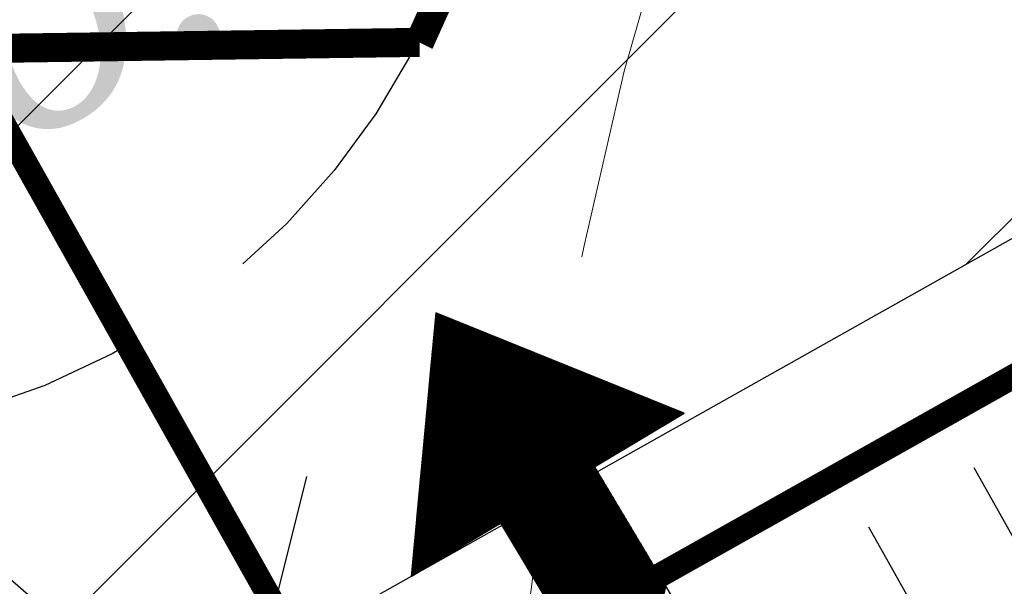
# Model space of a CAD drawing. Header units: metres. Extents: x 2193651 to 2201499, y 493187 to 494493.
# Tile 69 of 76: x 2200181.47 to 2200189.6, y 493776.32 to 493781. Entities that reach past the tile are written whole.
import ezdxf

# ---------------------------------------------------------------- set-up
doc = ezdxf.new("R2010")
doc.units = ezdxf.units.M
doc.set_wipeout_variables(frame=1)
for name, pattern in [('CENTER', [50.8, 31.75, -6.35, 6.35, -6.35]), ('CONTI', [0]), ('H', [0.375, 0.25, -0.125]), ('HIDDEN', [0.375, 0.25, -0.125])]:
    doc.linetypes.add(name, pattern=pattern)
for name, color, linetype in [('12492', 7, 'Continuous'), ('_ПОДСНОС', 7, 'Continuous'), ('contur_line_building', 7, 'Continuous'), ('z_text_relief_point', 7, 'Continuous')]:
    doc.layers.add(name, color=color, linetype=linetype)
doc.layers.add('_крестик', color=10, linetype='Continuous', lineweight=35)
doc.layers.add('АВТОТРАНСПОРТ', color=160, linetype='Continuous', lineweight=40)
doc.styles.add('Bm-431', font='timesi.ttf')
doc.styles.add('D-131', font='ariali.ttf')

# ---------------------------------------------------------------- blocks, each defined once
blk = doc.blocks.new('ыероекыокеыокеыоы')
at = {"lineweight": 20}
h = blk.add_hatch(dxfattribs=at)
h.set_pattern_fill('ANSI31', color=2)
h.paths.add_polyline_path([(2197667.1949, 493875.6), (2197625.2193, 493852.0065), (2197638.3538, 493828.6386), (2197680.3294, 493852.2321)])
at = {"layer": '_ПОДСНОС', "color": 7, "lineweight": 30, "elevation": 341.64, "flags": 128}
blk.add_lwpolyline([(2197667.1949, 493875.6), (2197625.2193, 493852.0065), (2197638.3538, 493828.6386), (2197680.3294, 493852.2321), (2197667.1949, 493875.6)], close=True, dxfattribs=at)
blk = doc.blocks.new('шнгщощ')
at = {"color": 34, "linetype": 'HIDDEN', "lineweight": 60, "ltscale": 5, "const_width": 0.2019, "elevation": 341.64}
blk.add_lwpolyline([(2194943.7006, 493863.7234), (2194899.9815, 493839.15), (2194914.096, 493814.0386), (2194957.8151, 493838.612)], close=True, dxfattribs=at)
at = {"color": 34, "linetype": 'Continuous', "lineweight": 25, "flags": 128}
for points in [[(2194942.5897, 493826.6128), (2194941.3647, 493828.7921)], [(2194941.718, 493826.1228), (2194940.493, 493828.3021)]]:
    blk.add_lwpolyline(points, dxfattribs=at)
blk = doc.blocks.new('фкцупфукпфукпфукфуп')
at = {"layer": '_крестик', "color": 7, "linetype": 'Continuous', "lineweight": 25, "ltscale": 0.4}
for p, q in [((16823.4839, 10797.6975), (16821.7744, 10795.0619)), ((16823.947, 10795.5249), (16821.3113, 10797.2345))]:
    blk.add_line(p, q, dxfattribs=at)
blk = doc.blocks.new('ыекокеыоыкеоекыоыке')
at = {"color": 7, "linetype": 'H', "lineweight": 0, "ltscale": 10}
blk.add_circle((2196461.7666, 493503.8817), 30, dxfattribs=at)
blk = doc.blocks.new('екокеыоекыокнывлвнел')
at = {"color": 7, "linetype": 'H', "ltscale": 10}
blk.add_circle((2196776.7045, 493863.9603), 30, dxfattribs=at)
blk.add_arc((2196776.7178, 493863.9762), 6, 119.8046, 119.23164, dxfattribs=at)
at = {"layer": 'АВТОТРАНСПОРТ', "color": 7, "lineweight": 0, "const_width": 0.24}
blk.add_lwpolyline([(2196780.2736, 493864.3014), (2196776.1419, 493857.9868)], dxfattribs=at)
blk.add_lwpolyline([(2196771.4562, 493861.0526, 0.247622), (2196776.1419, 493857.9868, -1.658237)], format="xyb", dxfattribs=at)
blk = doc.blocks.new('*X129')
at = {"color": 0}
for p, q in [((229.000134, 487.518373), (233.088036, 491.606275)), ((229.010194, 487.510756), (233.154172, 491.654733)), ((229.020255, 487.503139), (233.220307, 491.703191)), ((229.030315, 487.495522), (233.286443, 491.751649)), ((229.040376, 487.487904), (233.309748, 491.757276)), ((229.050436, 487.480287), (233.309748, 491.739599)), ((229.060497, 487.47267), (233.309748, 491.721921)), ((229.070558, 487.465053), (233.309748, 491.704243)), ((229.080618, 487.457436), (233.309748, 491.686566)), ((229.090679, 487.449819), (233.309748, 491.668888)), ((229.100739, 487.442202), (233.309748, 491.65121)), ((229.1108, 487.434585), (233.309748, 491.633533)), ((229.12086, 487.426967), (233.309748, 491.615855)), ((229.130921, 487.41935), (233.309748, 491.598177)), ((229.140981, 487.411733), (233.309748, 491.5805)), ((228.949831, 487.556459), (232.757358, 491.363986)), ((228.959892, 487.548841), (232.823494, 491.412444)), ((228.969952, 487.541224), (232.889629, 491.460902)), ((228.980013, 487.533607), (232.955765, 491.509359)), ((228.990073, 487.52599), (233.0219, 491.557817)), ((229.151042, 487.404116), (233.309748, 491.562822)), ((229.161102, 487.396499), (233.309748, 491.545144)), ((229.171163, 487.388882), (233.309748, 491.527467)), ((229.181223, 487.381265), (233.309748, 491.509789)), ((229.191284, 487.373647), (233.309748, 491.492111)), ((229.201345, 487.36603), (233.309748, 491.474434)), ((229.211405, 487.358413), (233.309748, 491.456756)), ((229.221466, 487.350796), (233.309748, 491.439078)), ((229.231526, 487.343179), (233.309748, 491.421401)), ((229.241587, 487.335562), (233.309748, 491.403723)), ((229.251647, 487.327945), (233.309748, 491.386045)), ((229.261708, 487.320328), (233.309748, 491.368368)), ((229.271768, 487.31271), (233.309748, 491.35069)), ((228.899528, 487.594544), (232.426681, 491.121697)), ((228.909589, 487.586927), (232.492816, 491.170154)), ((228.919649, 487.57931), (232.558952, 491.218612)), ((228.92971, 487.571693), (232.625087, 491.26707)), ((228.93977, 487.564076), (232.691223, 491.315528)), ((229.281829, 487.305093), (233.309748, 491.333012)), ((229.291889, 487.297476), (233.309748, 491.315335)), ((229.30195, 487.289859), (233.309748, 491.297657)), ((229.312011, 487.282242), (233.309748, 491.279979)), ((229.322071, 487.274625), (233.309748, 491.262302)), ((229.332132, 487.267008), (233.309748, 491.244624)), ((229.342192, 487.259391), (233.309748, 491.226946)), ((229.352253, 487.251773), (233.309748, 491.209269)), ((229.362313, 487.244156), (233.309748, 491.191591)), ((229.372374, 487.236539), (233.309748, 491.173913)), ((229.382434, 487.228922), (233.309748, 491.156236)), ((229.392495, 487.221305), (233.309748, 491.138558)), ((229.402555, 487.213688), (233.309748, 491.12088)), ((228.859286, 487.625013), (232.162138, 490.927865)), ((228.869347, 487.617396), (232.228274, 490.976323)), ((228.879407, 487.609778), (232.29441, 491.024781)), ((228.889468, 487.602161), (232.360545, 491.073239)), ((229.412616, 487.206071), (233.309748, 491.103203)), ((229.422676, 487.198454), (233.309748, 491.085525)), ((229.432737, 487.190836), (233.309748, 491.067847)), ((229.442798, 487.183219), (233.309748, 491.050169)), ((229.452858, 487.175602), (233.309748, 491.032492)), ((229.462919, 487.167985), (233.309748, 491.014814)), ((229.472979, 487.160368), (233.309748, 490.997136)), ((229.48304, 487.152751), (233.309748, 490.979459)), ((229.4931, 487.145134), (233.309748, 490.961781)), ((229.503161, 487.137517), (233.309748, 490.944103)), ((229.513221, 487.129899), (233.309748, 490.926426)), ((229.523282, 487.122282), (233.309748, 490.908748)), ((229.533342, 487.114665), (233.309748, 490.89107)), ((228.808983, 487.663098), (231.831461, 490.685576)), ((228.819044, 487.655481), (231.897596, 490.734034)), ((228.829105, 487.647864), (231.963732, 490.782491)), ((228.839165, 487.640247), (232.029867, 490.830949)), ((228.849226, 487.63263), (232.096003, 490.879407)), ((229.543403, 487.107048), (233.309748, 490.873393)), ((229.553464, 487.099431), (233.309748, 490.855715)), ((229.563524, 487.091814), (233.309748, 490.838037)), ((229.573585, 487.084197), (233.309748, 490.82036)), ((229.583645, 487.07658), (233.309748, 490.802682)), ((229.593706, 487.068962), (233.309748, 490.785004)), ((229.603766, 487.061345), (233.309748, 490.767327)), ((229.613827, 487.053728), (233.309748, 490.749649)), ((229.623887, 487.046111), (233.309748, 490.731971)), ((229.633948, 487.038494), (233.309748, 490.714294)), ((229.644008, 487.030877), (233.309748, 490.696616)), ((229.654069, 487.02326), (233.309748, 490.678938)), ((229.664129, 487.015643), (233.309748, 490.661261)), ((228.758681, 487.701184), (231.500783, 490.443286)), ((228.768741, 487.693567), (231.566919, 490.491744)), ((228.778802, 487.68595), (231.633054, 490.540202)), ((228.788862, 487.678333), (231.69919, 490.58866)), ((228.798923, 487.670715), (231.765325, 490.637118)), ((229.67419, 487.008025), (233.309748, 490.643583)), ((229.684251, 487.000408), (233.309748, 490.625905)), ((229.694311, 486.992791), (233.309748, 490.608228)), ((229.704372, 486.985174), (233.309748, 490.59055)), ((229.714432, 486.977557), (233.309748, 490.572872)), ((229.724493, 486.96994), (233.309748, 490.555195)), ((229.734553, 486.962323), (233.309748, 490.537517)), ((229.744614, 486.954705), (233.309748, 490.519839)), ((229.754674, 486.947088), (233.309748, 490.502162)), ((229.764735, 486.939471), (233.309748, 490.484484)), ((229.774795, 486.931854), (233.309748, 490.466806)), ((229.784856, 486.924237), (233.309748, 490.449129)), ((229.794917, 486.91662), (233.309748, 490.431451)), ((228.708378, 487.73927), (231.170105, 490.200997)), ((228.718439, 487.731652), (231.236241, 490.249455)), ((228.728499, 487.724035), (231.302377, 490.297913)), ((228.73856, 487.716418), (231.368512, 490.346371)), ((228.74862, 487.708801), (231.434648, 490.394829)), ((229.804977, 486.909003), (233.309748, 490.413773)), ((229.815038, 486.901386), (233.309748, 490.396096)), ((229.825098, 486.893768), (233.309748, 490.378418)), ((229.835159, 486.886151), (233.309748, 490.36074)), ((229.845219, 486.878534), (233.309748, 490.343063)), ((229.85528, 486.870917), (233.309748, 490.325385)), ((229.86534, 486.8633), (233.309748, 490.307707)), ((229.875401, 486.855683), (233.309748, 490.29003)), ((229.885461, 486.848066), (233.309748, 490.272352)), ((229.895522, 486.840449), (233.309748, 490.254674)), ((229.905582, 486.832831), (233.309748, 490.236997)), ((229.915643, 486.825214), (233.309748, 490.219319)), ((229.925704, 486.817597), (233.309748, 490.201641)), ((229.935764, 486.80998), (233.309748, 490.183964)), ((228.658075, 487.777355), (230.839428, 489.958708)), ((228.668136, 487.769738), (230.905563, 490.007166)), ((228.678196, 487.762121), (230.971699, 490.055623)), ((228.688257, 487.754504), (231.037834, 490.104081)), ((228.698317, 487.746887), (231.10397, 490.152539)), ((229.945825, 486.802363), (233.309748, 490.166286)), ((229.955885, 486.794746), (233.309748, 490.148608)), ((229.965946, 486.787129), (233.309748, 490.130931)), ((229.976006, 486.779512), (233.309748, 490.113253)), ((229.986067, 486.771894), (233.309748, 490.095575)), ((229.996127, 486.764277), (233.309748, 490.077898)), ((230.006188, 486.75666), (233.309748, 490.06022)), ((230.016248, 486.749043), (233.309748, 490.042542)), ((230.026309, 486.741426), (233.309748, 490.024865)), ((230.03637, 486.733809), (233.309748, 490.007187)), ((230.04643, 486.726192), (233.309748, 489.989509)), ((230.056491, 486.718575), (233.309748, 489.971832)), ((230.066551, 486.710957), (233.309748, 489.954154)), ((228.617833, 487.807824), (230.574886, 489.764876)), ((228.627894, 487.800207), (230.641021, 489.813334)), ((228.637954, 487.79259), (230.707157, 489.861792)), ((228.648015, 487.784972), (230.773292, 489.91025)), ((230.076612, 486.70334), (233.309748, 489.936476)), ((230.086672, 486.695723), (233.309748, 489.918799)), ((230.096733, 486.688106), (233.309748, 489.901121)), ((230.106793, 486.680489), (233.309748, 489.883443)), ((230.116854, 486.672872), (233.309748, 489.865766)), ((230.126914, 486.665255), (233.309748, 489.848088)), ((230.136975, 486.657638), (233.309748, 489.83041)), ((230.147036, 486.65002), (233.309748, 489.812733)), ((230.157096, 486.642403), (233.309748, 489.795055)), ((230.167157, 486.634786), (233.309748, 489.777377)), ((230.177217, 486.627169), (233.309748, 489.7597)), ((230.187278, 486.619552), (233.309748, 489.742022)), ((230.197338, 486.611935), (233.309748, 489.724344)), ((228.56753, 487.845909), (230.244208, 489.522587)), ((228.577591, 487.838292), (230.310344, 489.571045)), ((228.587651, 487.830675), (230.376479, 489.619503)), ((228.597712, 487.823058), (230.442615, 489.667961)), ((228.607773, 487.815441), (230.50875, 489.716418)), ((230.207399, 486.604318), (233.309748, 489.706667)), ((230.217459, 486.5967), (233.309748, 489.688989)), ((230.22752, 486.589083), (233.309748, 489.671311)), ((230.23758, 486.581466), (233.309748, 489.653634)), ((230.247641, 486.573849), (233.309748, 489.635956)), ((230.257701, 486.566232), (233.309748, 489.618278)), ((230.267762, 486.558615), (233.309748, 489.600601)), ((230.277823, 486.550998), (233.309748, 489.582923)), ((230.287883, 486.543381), (233.309748, 489.565245)), ((230.297944, 486.535763), (233.309748, 489.547568)), ((230.308004, 486.528146), (233.309748, 489.52989)), ((230.318065, 486.520529), (233.309748, 489.512212)), ((230.328125, 486.512912), (233.309748, 489.494535)), ((228.517228, 487.883995), (229.91353, 489.280298)), ((228.527288, 487.876378), (229.979666, 489.328756)), ((228.537349, 487.868761), (230.045801, 489.377213)), ((228.547409, 487.861144), (230.111937, 489.425671)), ((228.55747, 487.853527), (230.178072, 489.474129)), ((230.338186, 486.505295), (233.309748, 489.476857)), ((230.348246, 486.497678), (233.309748, 489.459179)), ((230.358307, 486.490061), (233.309748, 489.441502)), ((230.368367, 486.482444), (233.309748, 489.423824)), ((230.378428, 486.474826), (233.309748, 489.406146)), ((230.388489, 486.467209), (233.309748, 489.388469)), ((230.398549, 486.459592), (233.309748, 489.370791)), ((230.40861, 486.451975), (233.309748, 489.353113)), ((230.41867, 486.444358), (233.309748, 489.335436)), ((230.428731, 486.436741), (233.309748, 489.317758)), ((230.438791, 486.429124), (233.31502, 489.305352)), ((230.448852, 486.421507), (233.332698, 489.305352)), ((230.458912, 486.413889), (233.350375, 489.305352)), ((230.468973, 486.406272), (233.368053, 489.305352)), ((230.479033, 486.398655), (233.385731, 489.305352)), ((230.489094, 486.391038), (233.403408, 489.305352)), ((230.499154, 486.383421), (233.421086, 489.305352)), ((230.509215, 486.375804), (233.438764, 489.305352)), ((230.519276, 486.368187), (233.456441, 489.305352)), ((230.529336, 486.36057), (233.474119, 489.305352)), ((230.539397, 486.352952), (233.491797, 489.305352)), ((230.549457, 486.345335), (233.509474, 489.305352)), ((230.559518, 486.337718), (233.527152, 489.305352)), ((230.569578, 486.330101), (233.54483, 489.305352)), ((230.579639, 486.322484), (233.562507, 489.305352)), ((230.589699, 486.314867), (233.580185, 489.305352)), ((230.59976, 486.30725), (233.597863, 489.305352)), ((230.60982, 486.299633), (233.61554, 489.305352)), ((230.619881, 486.292015), (233.633218, 489.305352)), ((230.629942, 486.284398), (233.650896, 489.305352)), ((230.640002, 486.276781), (233.668573, 489.305352)), ((230.650063, 486.269164), (233.686251, 489.305352)), ((230.660123, 486.261547), (233.703929, 489.305352)), ((230.670184, 486.25393), (233.721606, 489.305352)), ((230.680244, 486.246313), (233.739284, 489.305352)), ((230.690305, 486.238695), (233.756962, 489.305352)), ((230.700365, 486.231078), (233.774639, 489.305352)), ((230.710426, 486.223461), (233.792317, 489.305352)), ((230.720486, 486.215844), (233.809995, 489.305352)), ((230.730547, 486.208227), (233.827672, 489.305352)), ((230.740607, 486.20061), (233.84535, 489.305352)), ((230.750668, 486.192993), (233.863028, 489.305352)), ((230.760729, 486.185376), (233.880705, 489.305352)), ((230.770789, 486.177758), (233.898383, 489.305352)), ((230.78085, 486.170141), (233.916061, 489.305352)), ((230.79091, 486.162524), (233.933738, 489.305352)), ((230.800971, 486.154907), (233.951416, 489.305352)), ((230.811031, 486.14729), (233.969094, 489.305352)), ((230.821092, 486.139673), (233.986771, 489.305352)), ((230.831152, 486.132056), (234.004449, 489.305352)), ((230.841213, 486.124439), (234.022127, 489.305352)), ((230.851273, 486.116821), (234.039804, 489.305352)), ((230.861334, 486.109204), (234.057482, 489.305352)), ((230.871395, 486.101587), (234.07516, 489.305352)), ((230.881455, 486.09397), (234.092837, 489.305352)), ((230.891516, 486.086353), (234.110515, 489.305352)), ((230.901576, 486.078736), (234.128193, 489.305352)), ((230.911637, 486.071119), (234.14587, 489.305352)), ((230.921697, 486.063502), (234.163548, 489.305352)), ((230.931758, 486.055884), (234.181226, 489.305352)), ((230.941818, 486.048267), (234.198903, 489.305352)), ((230.951879, 486.04065), (234.216581, 489.305352)), ((230.961939, 486.033033), (234.234259, 489.305352)), ((230.972, 486.025416), (234.251936, 489.305352)), ((230.98206, 486.017799), (234.269614, 489.305352)), ((230.992121, 486.010182), (234.287292, 489.305352)), ((231.002182, 486.002565), (234.304969, 489.305352)), ((231.012242, 485.994947), (234.322647, 489.305352)), ((231.022303, 485.98733), (234.340325, 489.305352)), ((231.032363, 485.979713), (234.358002, 489.305352)), ((231.042424, 485.972096), (234.37568, 489.305352)), ((231.052484, 485.964479), (234.393358, 489.305352)), ((231.062545, 485.956862), (234.411035, 489.305352)), ((231.072605, 485.949245), (234.428713, 489.305352)), ((231.082666, 485.941628), (234.446391, 489.305352)), ((231.092726, 485.93401), (234.464068, 489.305352)), ((231.102787, 485.926393), (234.481746, 489.305352)), ((231.112848, 485.918776), (234.499424, 489.305352)), ((231.122908, 485.911159), (234.517101, 489.305352)), ((231.132969, 485.903542), (234.534779, 489.305352)), ((231.143029, 485.895925), (234.552457, 489.305352)), ((231.15309, 485.888308), (234.570134, 489.305352)), ((231.16315, 485.880691), (234.587812, 489.305352)), ((231.173211, 485.873073), (234.60549, 489.305352)), ((231.183271, 485.865456), (234.623167, 489.305352)), ((231.193332, 485.857839), (234.640845, 489.305352)), ((231.203392, 485.850222), (234.658523, 489.305352)), ((231.213453, 485.842605), (234.6762, 489.305352)), ((231.223514, 485.834988), (234.693878, 489.305352)), ((231.233574, 485.827371), (234.711556, 489.305352)), ((231.243635, 485.819753), (234.729234, 489.305352)), ((231.253695, 485.812136), (234.746911, 489.305352)), ((231.263756, 485.804519), (234.764589, 489.305352)), ((231.273816, 485.796902), (234.782267, 489.305352)), ((231.283877, 485.789285), (234.799944, 489.305352)), ((231.293937, 485.781668), (234.817622, 489.305352)), ((231.303998, 485.774051), (234.8353, 489.305352)), ((231.314058, 485.766434), (234.852977, 489.305352)), ((231.324119, 485.758816), (234.870655, 489.305352)), ((231.334179, 485.751199), (234.888333, 489.305352)), ((231.34424, 485.743582), (234.90601, 489.305352)), ((231.354301, 485.735965), (234.923688, 489.305352)), ((231.364361, 485.728348), (234.941366, 489.305352)), ((231.374422, 485.720731), (234.959043, 489.305352)), ((231.384482, 485.713114), (234.976721, 489.305352)), ((231.394543, 485.705497), (234.994399, 489.305352)), ((231.404603, 485.697879), (235.012076, 489.305352)), ((231.414664, 485.690262), (235.029754, 489.305352)), ((231.424724, 485.682645), (235.047432, 489.305352)), ((231.434785, 485.675028), (235.065109, 489.305352)), ((231.444845, 485.667411), (235.082787, 489.305352)), ((231.454906, 485.659794), (235.100465, 489.305352)), ((231.464967, 485.652177), (235.118142, 489.305352)), ((231.475027, 485.64456), (235.13582, 489.305352)), ((231.485088, 485.636942), (235.153498, 489.305352)), ((231.495148, 485.629325), (235.171175, 489.305352)), ((231.505209, 485.621708), (235.188853, 489.305352)), ((231.515269, 485.614091), (235.206531, 489.305352)), ((231.52533, 485.606474), (235.224208, 489.305352)), ((231.53539, 485.598857), (235.241886, 489.305352)), ((231.545451, 485.59124), (235.259564, 489.305352)), ((231.555511, 485.583623), (235.277241, 489.305352)), ((231.565572, 485.576005), (235.294919, 489.305352)), ((231.575632, 485.568388), (235.312597, 489.305352)), ((231.585693, 485.560771), (235.330274, 489.305352)), ((231.595754, 485.553154), (235.347952, 489.305352)), ((231.605814, 485.545537), (235.36563, 489.305352)), ((231.615875, 485.53792), (235.383307, 489.305352)), ((231.625935, 485.530303), (235.400985, 489.305352)), ((231.635996, 485.522686), (235.418663, 489.305352)), ((231.646056, 485.515068), (235.43634, 489.305352)), ((231.656117, 485.507451), (235.454018, 489.305352)), ((231.666177, 485.499834), (235.471696, 489.305352)), ((231.676238, 485.492217), (235.489373, 489.305352)), ((231.686298, 485.4846), (235.507051, 489.305352)), ((231.696359, 485.476983), (235.524729, 489.305352)), ((231.70642, 485.469366), (235.542406, 489.305352)), ((231.71648, 485.461748), (235.560084, 489.305352)), ((231.726541, 485.454131), (235.577762, 489.305352)), ((231.736601, 485.446514), (235.595439, 489.305352)), ((231.746662, 485.438897), (235.613117, 489.305352)), ((231.756722, 485.43128), (235.630795, 489.305352)), ((231.766783, 485.423663), (235.648472, 489.305352)), ((231.776843, 485.416046), (235.66615, 489.305352)), ((231.786904, 485.408429), (235.683828, 489.305352)), ((231.796964, 485.400811), (235.701505, 489.305352)), ((231.807025, 485.393194), (235.719183, 489.305352)), ((231.817085, 485.385577), (235.736861, 489.305352)), ((231.827146, 485.37796), (235.754538, 489.305352)), ((231.837207, 485.370343), (235.772216, 489.305352)), ((231.847267, 485.362726), (235.789894, 489.305352)), ((231.857328, 485.355109), (235.807571, 489.305352)), ((231.867388, 485.347492), (235.825249, 489.305352)), ((231.877449, 485.339874), (235.842927, 489.305352)), ((231.887509, 485.332257), (235.860604, 489.305352)), ((231.89757, 485.32464), (235.878282, 489.305352)), ((231.90763, 485.317023), (235.89596, 489.305352)), ((233.327097, 486.718812), (235.913637, 489.305352)), ((233.344774, 486.718812), (235.931315, 489.305352)), ((233.362452, 486.718812), (235.948993, 489.305352)), ((233.38013, 486.718812), (235.96667, 489.305352)), ((233.397807, 486.718812), (235.984348, 489.305352)), ((233.415485, 486.718812), (236.002026, 489.305352)), ((233.433163, 486.718812), (236.019703, 489.305352)), ((233.45084, 486.718812), (236.037381, 489.305352)), ((233.468518, 486.718812), (236.055059, 489.305352)), ((233.486196, 486.718812), (236.072736, 489.305352)), ((233.503873, 486.718812), (236.090414, 489.305352)), ((233.521551, 486.718812), (236.108092, 489.305352)), ((233.539229, 486.718812), (236.125769, 489.305352)), ((233.556906, 486.718812), (236.143447, 489.305352)), ((233.574584, 486.718812), (236.161125, 489.305352)), ((233.592262, 486.718812), (236.178802, 489.305352)), ((233.609939, 486.718812), (236.19648, 489.305352)), ((233.627617, 486.718812), (236.214158, 489.305352)), ((233.645295, 486.718812), (236.231835, 489.305352)), ((233.662972, 486.718812), (236.249513, 489.305352)), ((233.68065, 486.718812), (236.267191, 489.305352)), ((233.698328, 486.718812), (236.284868, 489.305352)), ((233.716005, 486.718812), (236.302546, 489.305352)), ((233.733683, 486.718812), (236.320224, 489.305352)), ((233.751361, 486.718812), (236.337901, 489.305352)), ((233.769038, 486.718812), (236.355579, 489.305352)), ((233.786716, 486.718812), (236.373257, 489.305352)), ((233.804394, 486.718812), (236.390934, 489.305352)), ((233.822071, 486.718812), (236.408612, 489.305352)), ((233.839749, 486.718812), (236.42629, 489.305352)), ((233.857427, 486.718812), (236.443967, 489.305352)), ((233.875104, 486.718812), (236.461645, 489.305352)), ((233.892782, 486.718812), (236.479323, 489.305352)), ((233.91046, 486.718812), (236.497, 489.305352)), ((233.928137, 486.718812), (236.514678, 489.305352)), ((233.945815, 486.718812), (236.532356, 489.305352)), ((233.963493, 486.718812), (236.550033, 489.305352)), ((233.98117, 486.718812), (236.567711, 489.305352)), ((233.998848, 486.718812), (236.585389, 489.305352)), ((234.016526, 486.718812), (236.603066, 489.305352)), ((234.034203, 486.718812), (236.620744, 489.305352)), ((234.051881, 486.718812), (236.638422, 489.305352)), ((234.069559, 486.718812), (236.656099, 489.305352)), ((234.087236, 486.718812), (236.673777, 489.305352)), ((234.104914, 486.718812), (236.691455, 489.305352)), ((234.122592, 486.718812), (236.709132, 489.305352)), ((234.140269, 486.718812), (236.72681, 489.305352)), ((234.157947, 486.718812), (236.744488, 489.305352)), ((234.175625, 486.718812), (236.762166, 489.305352)), ((234.193302, 486.718812), (236.779843, 489.305352)), ((234.21098, 486.718812), (236.797521, 489.305352)), ((234.228658, 486.718812), (236.815199, 489.305352)), ((234.246335, 486.718812), (236.832876, 489.305352)), ((234.264013, 486.718812), (236.850554, 489.305352)), ((234.281691, 486.718812), (236.868232, 489.305352)), ((234.299368, 486.718812), (236.885909, 489.305352)), ((234.317046, 486.718812), (236.903587, 489.305352)), ((234.334724, 486.718812), (236.921265, 489.305352)), ((234.352401, 486.718812), (236.938942, 489.305352)), ((234.370079, 486.718812), (236.95662, 489.305352)), ((234.387757, 486.718812), (236.974298, 489.305352)), ((234.405434, 486.718812), (236.991975, 489.305352)), ((234.423112, 486.718812), (237.009653, 489.305352)), ((234.44079, 486.718812), (237.027331, 489.305352)), ((234.458467, 486.718812), (237.045008, 489.305352)), ((234.476145, 486.718812), (237.062686, 489.305352)), ((234.493823, 486.718812), (237.080364, 489.305352)), ((234.5115, 486.718812), (237.098041, 489.305352)), ((234.529178, 486.718812), (237.115719, 489.305352)), ((234.546856, 486.718812), (237.133397, 489.305352)), ((234.564533, 486.718812), (237.151074, 489.305352)), ((234.582211, 486.718812), (237.168752, 489.305352)), ((234.599889, 486.718812), (237.18643, 489.305352)), ((234.617566, 486.718812), (237.204107, 489.305352)), ((234.635244, 486.718812), (237.221785, 489.305352)), ((234.652922, 486.718812), (237.239463, 489.305352)), ((234.670599, 486.718812), (237.25714, 489.305352)), ((234.688277, 486.718812), (237.274818, 489.305352)), ((234.705955, 486.718812), (237.292496, 489.305352)), ((234.723632, 486.718812), (237.310173, 489.305352)), ((234.74131, 486.718812), (237.327851, 489.305352)), ((234.758988, 486.718812), (237.345529, 489.305352)), ((234.776665, 486.718812), (237.363206, 489.305352)), ((234.794343, 486.718812), (237.380884, 489.305352)), ((234.812021, 486.718812), (237.398562, 489.305352)), ((234.829698, 486.718812), (237.416239, 489.305352)), ((234.847376, 486.718812), (237.433917, 489.305352)), ((234.865054, 486.718812), (237.451595, 489.305352)), ((234.882731, 486.718812), (237.469272, 489.305352)), ((234.900409, 486.718812), (237.48695, 489.305352)), ((234.918087, 486.718812), (237.504628, 489.305352)), ((234.935764, 486.718812), (237.522305, 489.305352)), ((234.953442, 486.718812), (237.539983, 489.305352)), ((234.97112, 486.718812), (237.557661, 489.305352)), ((234.988797, 486.718812), (237.575338, 489.305352)), ((235.006475, 486.718812), (237.593016, 489.305352)), ((235.024153, 486.718812), (237.610694, 489.305352)), ((235.041831, 486.718812), (237.628371, 489.305352)), ((235.059508, 486.718812), (237.646049, 489.305352)), ((235.077186, 486.718812), (237.663727, 489.305352)), ((235.094864, 486.718812), (237.681404, 489.305352)), ((235.112541, 486.718812), (237.699082, 489.305352)), ((235.130219, 486.718812), (237.71676, 489.305352)), ((235.147897, 486.718812), (237.734437, 489.305352)), ((235.165574, 486.718812), (237.752115, 489.305352)), ((235.183252, 486.718812), (237.769793, 489.305352)), ((235.20093, 486.718812), (237.78747, 489.305352)), ((235.218607, 486.718812), (237.805148, 489.305352)), ((235.236285, 486.718812), (237.822826, 489.305352)), ((235.253963, 486.718812), (237.840503, 489.305352)), ((235.27164, 486.718812), (237.858181, 489.305352)), ((235.289318, 486.718812), (237.875859, 489.305352)), ((235.306996, 486.718812), (237.893536, 489.305352)), ((235.324673, 486.718812), (237.911214, 489.305352)), ((235.342351, 486.718812), (237.928892, 489.305352)), ((235.360029, 486.718812), (237.946569, 489.305352)), ((235.377706, 486.718812), (237.964247, 489.305352)), ((235.395384, 486.718812), (237.981925, 489.305352)), ((235.413062, 486.718812), (237.999602, 489.305352)), ((235.430739, 486.718812), (238.01728, 489.305352)), ((235.448417, 486.718812), (238.034958, 489.305352)), ((235.466095, 486.718812), (238.052635, 489.305352)), ((235.483772, 486.718812), (238.070313, 489.305352)), ((235.50145, 486.718812), (238.087991, 489.305352)), ((235.519128, 486.718812), (238.105668, 489.305352)), ((235.536805, 486.718812), (238.123346, 489.305352)), ((235.554483, 486.718812), (238.141024, 489.305352)), ((235.572161, 486.718812), (238.158701, 489.305352)), ((235.589838, 486.718812), (238.176379, 489.305352)), ((235.607516, 486.718812), (238.194057, 489.305352)), ((235.625194, 486.718812), (238.211734, 489.305352)), ((235.642871, 486.718812), (238.229412, 489.305352)), ((235.660549, 486.718812), (238.24709, 489.305352)), ((235.678227, 486.718812), (238.264767, 489.305352)), ((235.695904, 486.718812), (238.282445, 489.305352)), ((235.713582, 486.718812), (238.300123, 489.305352)), ((235.73126, 486.718812), (238.3178, 489.305352)), ((235.748937, 486.718812), (238.335478, 489.305352)), ((235.766615, 486.718812), (238.353156, 489.305352)), ((235.784293, 486.718812), (238.370833, 489.305352)), ((235.80197, 486.718812), (238.388511, 489.305352)), ((235.819648, 486.718812), (238.406189, 489.305352)), ((235.837326, 486.718812), (238.423866, 489.305352)), ((235.855003, 486.718812), (238.441544, 489.305352)), ((235.872681, 486.718812), (238.459222, 489.305352)), ((235.890359, 486.718812), (238.476899, 489.305352)), ((235.908036, 486.718812), (238.494577, 489.305352)), ((235.925714, 486.718812), (238.512255, 489.305352)), ((235.943392, 486.718812), (238.529932, 489.305352)), ((235.961069, 486.718812), (238.54761, 489.305352)), ((235.978747, 486.718812), (238.565288, 489.305352)), ((235.996425, 486.718812), (238.582965, 489.305352)), ((236.014102, 486.718812), (238.600643, 489.305352)), ((236.03178, 486.718812), (238.618321, 489.305352)), ((236.049458, 486.718812), (238.635998, 489.305352)), ((236.067135, 486.718812), (238.653676, 489.305352)), ((236.084813, 486.718812), (238.671354, 489.305352)), ((236.102491, 486.718812), (238.689031, 489.305352)), ((236.120168, 486.718812), (238.706709, 489.305352)), ((236.137846, 486.718812), (238.724387, 489.305352)), ((236.155524, 486.718812), (238.742064, 489.305352)), ((236.173201, 486.718812), (238.759742, 489.305352)), ((236.190879, 486.718812), (238.77742, 489.305352)), ((236.208557, 486.718812), (238.795098, 489.305352)), ((236.226234, 486.718812), (238.812775, 489.305352)), ((236.243912, 486.718812), (238.830453, 489.305352)), ((236.26159, 486.718812), (238.848131, 489.305352)), ((236.279267, 486.718812), (238.865808, 489.305352)), ((236.296945, 486.718812), (238.883486, 489.305352)), ((236.314623, 486.718812), (238.901164, 489.305352)), ((236.3323, 486.718812), (238.918841, 489.305352)), ((236.349978, 486.718812), (238.936519, 489.305352)), ((236.367656, 486.718812), (238.954197, 489.305352)), ((236.385333, 486.718812), (238.971874, 489.305352)), ((236.403011, 486.718812), (238.989552, 489.305352)), ((236.420689, 486.718812), (239.00723, 489.305352)), ((236.438366, 486.718812), (239.024907, 489.305352)), ((236.456044, 486.718812), (239.042585, 489.305352)), ((236.473722, 486.718812), (239.060263, 489.305352)), ((236.491399, 486.718812), (239.07794, 489.305352)), ((236.509077, 486.718812), (239.095618, 489.305352)), ((236.526755, 486.718812), (239.113296, 489.305352)), ((236.544432, 486.718812), (239.130973, 489.305352)), ((236.56211, 486.718812), (239.148651, 489.305352)), ((236.579788, 486.718812), (239.166329, 489.305352)), ((228.466925, 487.922081), (229.582853, 489.038008)), ((228.476986, 487.914464), (229.648988, 489.086466)), ((228.487046, 487.906846), (229.715124, 489.134924)), ((228.497107, 487.899229), (229.781259, 489.183382)), ((228.507167, 487.891612), (229.847395, 489.23184)), ((228.416622, 487.960166), (229.252175, 488.795719)), ((228.426683, 487.952549), (229.318311, 488.844177)), ((228.436743, 487.944932), (229.384446, 488.892635)), ((228.446804, 487.937315), (229.450582, 488.941093)), ((228.456864, 487.929698), (229.516717, 488.98955)), ((228.37638, 487.990635), (228.987633, 488.601888)), ((228.386441, 487.983018), (229.053768, 488.650345)), ((228.396501, 487.975401), (229.119904, 488.698803)), ((228.406562, 487.967783), (229.186039, 488.747261)), ((228.326077, 488.02872), (228.656955, 488.359598)), ((228.336138, 488.021103), (228.723091, 488.408056)), ((228.346198, 488.013486), (228.789226, 488.456514)), ((228.356259, 488.005869), (228.855362, 488.504972)), ((228.36632, 487.998252), (228.921497, 488.55343)), ((228.275775, 488.066806), (228.326277, 488.117309)), ((228.285835, 488.059189), (228.392413, 488.165767)), ((228.295896, 488.051572), (228.458549, 488.214225)), ((228.305956, 488.043955), (228.524684, 488.262682)), ((228.316017, 488.036338), (228.59082, 488.31114)), ((231.917691, 485.309406), (233.309748, 486.701463)), ((231.927751, 485.301789), (233.309748, 486.683785)), ((231.937812, 485.294172), (233.309748, 486.666107)), ((231.947873, 485.286555), (233.309748, 486.64843)), ((231.957933, 485.278937), (233.309748, 486.630752)), ((231.967994, 485.27132), (233.309748, 486.613074)), ((231.978054, 485.263703), (233.309748, 486.595397)), ((231.988115, 485.256086), (233.309748, 486.577719)), ((231.998175, 485.248469), (233.309748, 486.560041)), ((232.008236, 485.240852), (233.309748, 486.542364)), ((232.018296, 485.233235), (233.309748, 486.524686)), ((232.028357, 485.225618), (233.309748, 486.507008)), ((232.038417, 485.218), (233.309748, 486.489331)), ((232.048478, 485.210383), (233.309748, 486.471653)), ((232.058538, 485.202766), (233.309748, 486.453975)), ((232.068599, 485.195149), (233.309748, 486.436298)), ((232.07866, 485.187532), (233.309748, 486.41862)), ((232.08872, 485.179915), (233.309748, 486.400942)), ((232.098781, 485.172298), (233.309748, 486.383265)), ((232.108841, 485.164681), (233.309748, 486.365587)), ((232.118902, 485.157063), (233.309748, 486.347909)), ((232.128962, 485.149446), (233.309748, 486.330232)), ((232.139023, 485.141829), (233.309748, 486.312554)), ((232.149083, 485.134212), (233.309748, 486.294876)), ((232.159144, 485.126595), (233.309748, 486.277199)), ((232.169204, 485.118978), (233.309748, 486.259521)), ((232.179265, 485.111361), (233.309748, 486.241843)), ((232.189326, 485.103743), (233.309748, 486.224166)), ((232.199386, 485.096126), (233.309748, 486.206488)), ((232.209447, 485.088509), (233.309748, 486.18881)), ((232.219507, 485.080892), (233.309748, 486.171133)), ((232.229568, 485.073275), (233.309748, 486.153455)), ((232.239628, 485.065658), (233.309748, 486.135777)), ((232.249689, 485.058041), (233.309748, 486.1181)), ((232.259749, 485.050424), (233.309748, 486.100422)), ((232.26981, 485.042806), (233.309748, 486.082744)), ((232.27987, 485.035189), (233.309748, 486.065067)), ((232.289931, 485.027572), (233.309748, 486.047389)), ((232.299991, 485.019955), (233.309748, 486.029711)), ((232.310052, 485.012338), (233.309748, 486.012034)), ((232.320113, 485.004721), (233.309748, 485.994356)), ((232.330173, 484.997104), (233.309748, 485.976678)), ((232.340234, 484.989487), (233.309748, 485.959001)), ((232.350294, 484.981869), (233.309748, 485.941323)), ((232.360355, 484.974252), (233.309748, 485.923645)), ((232.370415, 484.966635), (233.309748, 485.905968)), ((232.380476, 484.959018), (233.309748, 485.88829)), ((232.390536, 484.951401), (233.309748, 485.870612)), ((232.400597, 484.943784), (233.309748, 485.852935)), ((232.410657, 484.936167), (233.309748, 485.835257)), ((232.420718, 484.92855), (233.309748, 485.817579)), ((232.430779, 484.920932), (233.309748, 485.799902)), ((232.440839, 484.913315), (233.309748, 485.782224)), ((232.4509, 484.905698), (233.309748, 485.764546)), ((232.46096, 484.898081), (233.309748, 485.746869)), ((232.471021, 484.890464), (233.309748, 485.729191)), ((232.481081, 484.882847), (233.309748, 485.711513)), ((232.491142, 484.87523), (233.309748, 485.693836)), ((232.501202, 484.867613), (233.309748, 485.676158)), ((232.511263, 484.859995), (233.309748, 485.65848)), ((232.521323, 484.852378), (233.309748, 485.640803)), ((232.531384, 484.844761), (233.309748, 485.623125)), ((232.541445, 484.837144), (233.309748, 485.605447)), ((232.551505, 484.829527), (233.309748, 485.58777)), ((232.561566, 484.82191), (233.309748, 485.570092)), ((232.571626, 484.814293), (233.309748, 485.552414)), ((232.581687, 484.806676), (233.309748, 485.534737)), ((232.591747, 484.799058), (233.309748, 485.517059)), ((232.601808, 484.791441), (233.309748, 485.499381)), ((232.611868, 484.783824), (233.309748, 485.481704)), ((232.621929, 484.776207), (233.309748, 485.464026)), ((232.631989, 484.76859), (233.309748, 485.446348)), ((232.64205, 484.760973), (233.309748, 485.428671)), ((232.65211, 484.753356), (233.309748, 485.410993)), ((232.662171, 484.745739), (233.309748, 485.393315)), ((232.672232, 484.738121), (233.309748, 485.375638)), ((232.682292, 484.730504), (233.309748, 485.35796)), ((232.692353, 484.722887), (233.309748, 485.340282)), ((232.702413, 484.71527), (233.309748, 485.322605)), ((232.712474, 484.707653), (233.309748, 485.304927)), ((232.722534, 484.700036), (233.309748, 485.287249)), ((232.732595, 484.692419), (233.309748, 485.269572)), ((232.742655, 484.684801), (233.309748, 485.251894)), ((232.752716, 484.677184), (233.309748, 485.234216)), ((232.762776, 484.669567), (233.309748, 485.216539)), ((232.772837, 484.66195), (233.309748, 485.198861)), ((232.782898, 484.654333), (233.309748, 485.181183)), ((232.792958, 484.646716), (233.309748, 485.163506)), ((232.803019, 484.639099), (233.309748, 485.145828)), ((232.813079, 484.631482), (233.309748, 485.12815)), ((232.82314, 484.623864), (233.309748, 485.110473)), ((232.8332, 484.616247), (233.309748, 485.092795)), ((232.843261, 484.60863), (233.309748, 485.075117)), ((232.853321, 484.601013), (233.309748, 485.05744)), ((232.863382, 484.593396), (233.309748, 485.039762)), ((232.873442, 484.585779), (233.309748, 485.022084)), ((232.883503, 484.578162), (233.309748, 485.004407)), ((232.893563, 484.570545), (233.309748, 484.986729)), ((232.903624, 484.562927), (233.309748, 484.969051)), ((232.913685, 484.55531), (233.309748, 484.951374)), ((232.923745, 484.547693), (233.309748, 484.933696)), ((232.933806, 484.540076), (233.309748, 484.916018)), ((232.943866, 484.532459), (233.309748, 484.898341)), ((232.953927, 484.524842), (233.309748, 484.880663)), ((232.963987, 484.517225), (233.309748, 484.862985)), ((232.974048, 484.509608), (233.309748, 484.845307)), ((232.984108, 484.50199), (233.309748, 484.82763)), ((232.994169, 484.494373), (233.309748, 484.809952)), ((233.004229, 484.486756), (233.309748, 484.792274)), ((233.01429, 484.479139), (233.309748, 484.774597)), ((233.024351, 484.471522), (233.309748, 484.756919)), ((233.034411, 484.463905), (233.309748, 484.739241)), ((233.044472, 484.456288), (233.309748, 484.721564)), ((233.054532, 484.448671), (233.309748, 484.703886)), ((233.064593, 484.441053), (233.309748, 484.686208)), ((233.074653, 484.433436), (233.309748, 484.668531)), ((233.084714, 484.425819), (233.309748, 484.650853)), ((233.094774, 484.418202), (233.309748, 484.633175)), ((233.104835, 484.410585), (233.309748, 484.615498)), ((233.114895, 484.402968), (233.309748, 484.59782)), ((233.124956, 484.395351), (233.309748, 484.580142)), ((233.135016, 484.387734), (233.309748, 484.562465)), ((233.145077, 484.380116), (233.309748, 484.544787)), ((233.155138, 484.372499), (233.309748, 484.527109)), ((233.165198, 484.364882), (233.309748, 484.509432)), ((233.175259, 484.357265), (233.309748, 484.491754)), ((233.185319, 484.349648), (233.309748, 484.474076)), ((233.19538, 484.342031), (233.309748, 484.456399)), ((233.20544, 484.334414), (233.309748, 484.438721)), ((233.215501, 484.326796), (233.309748, 484.421043)), ((233.225561, 484.319179), (233.309748, 484.403366)), ((233.235622, 484.311562), (233.309748, 484.385688)), ((233.245682, 484.303945), (233.309748, 484.36801)), ((233.255743, 484.296328), (233.309748, 484.350333)), ((233.265804, 484.288711), (233.309748, 484.332655)), ((233.275864, 484.281094), (233.309748, 484.314977)), ((233.285925, 484.273477), (233.309748, 484.2973)), ((233.295985, 484.265859), (233.309748, 484.279622)), ((233.306046, 484.258242), (233.309748, 484.261944))]:
    blk.add_line(p, q, dxfattribs=at)
blk = doc.blocks.new('ункун')
at = {"color": 7}
for p, q in [((9506.4371, 12321.9221), (9499.6567, 12320.4195)), ((9499.4702, 12321.2613), (9498.0361, 12319.5746)), ((9499.6567, 12320.4195), (9499.4702, 12321.2613)), ((9499.8526, 12319.5357), (9506.633, 12321.0383)), ((9498.0361, 12319.5746), (9500.0392, 12318.6939)), ((9500.0392, 12318.6939), (9499.8526, 12319.5357))]:
    blk.add_line(p, q, dxfattribs=at)
at = {"color": 7, "extrusion": (0, 0, -1), "xscale": 0.3500000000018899, "yscale": 0.3500000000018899, "zscale": -0.3500000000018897, "rotation": 167.5043331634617}
blk.add_blockref('*X129', (-9383.0744, 12469.0678), dxfattribs=at)
blk = doc.blocks.new('ж9итдщд')
at = {"layer": 'contur_line_building', "color": 251, "lineweight": 30, "true_color": 0x5d5d5d, "elevation": 341.64, "flags": 128}
blk.add_lwpolyline([(2197191.3069, 493810.8658), (2197149.3313, 493787.2723), (2197162.4659, 493763.9044), (2197204.4415, 493787.4978), (2197191.3069, 493810.8658)], close=True, dxfattribs=at)
at = {"layer": '12492', "color": 251, "linetype": 'Continuous', "true_color": 0x5d5d5d, "style": 'Bm-431'}
for s, rotation, p in [('станция обезжелезивания', 29.09759, (2197160.7416, 493772.012, -366.2)), ('нед.', 27.38585, (2197178.8585, 493778.592, -366.2))]:
    blk.add_text(s, height=2, rotation=rotation, dxfattribs=at).set_placement(p)
at = {"layer": 'z_text_relief_point', "color": 251, "true_color": 0x5d5d5d, "style": 'D-131'}
blk.add_text(' 171.38', height=2, rotation=29.33929, dxfattribs=at).set_placement((2197189.1572, 493779.8641, 342.76))
at = {"color": 7, "lineweight": 0, "true_color": 0xffffff}
blk.add_wipeout([(2197379.0008, 493517.1027), (2197495.5121, 493517.1027), (2197495.5121, 494487.3658), (2196201.7956, 494487.3658), (2196201.7956, 493187.3658), (2197495.5121, 493187.3658), (2197495.5121, 493517.1027), (2196554.6801, 493517.1027), (2196554.6801, 493858.2492), (2197070.7336, 494090.3658), (2197224.8672, 494090.3658), (2197276.8185, 493979.6499), (2197379.0008, 493803.7342)], dxfattribs=at)

msp = doc.modelspace()

# ---------------------------------------------------------------- block references
at = {"color": 1, "lineweight": 100}
msp.add_blockref('ж9итдщд', (3000, 0), dxfattribs=at)

# ---------------------------------------------------------------- next in the draw order: linework, layer by layer
at = {"color": 5, "linetype": 'CENTER', "lineweight": 18, "ltscale": 0.25, "const_width": 0.2}
msp.add_lwpolyline([(2200179.4233, 493783.5348), (2200190.0106, 493764.6988)], dxfattribs=at)

# ---------------------------------------------------------------- next in the draw order: block references
at = {"color": 34, "lineweight": 25}
msp.add_blockref('шнгщощ', (5247.9881, -51.4959), dxfattribs=at)
at = {"color": 1, "lineweight": 30}
msp.add_blockref('ыероекыокеыокеыоы', (2524.1121, -64.7342), dxfattribs=at)
at = {"color": 4, "lineweight": 158}
msp.add_blockref('екокеыоекыокнывлвнел', (3424.1121, -64.7342), dxfattribs=at)
at = {"color": 4, "lineweight": 158, "xscale": -1}
for name, p, rotation in [('екокеыоекыокнывлвнел', (3793808.4578, 2084404.7974), 57.61606472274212), ('ыекокеыоыкеоекыоыке', (1554196.2253, 2650309.5214), 119.3392911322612), ('ыекокеыоыкеоекыоыке', (1554170.7197, 2650301.1463), 119.3392911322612)]:
    msp.add_blockref(name, p, dxfattribs=dict(at, rotation=rotation))
at = {"color": 2, "linetype": 'CONTI', "lineweight": 0, "rotation": 288.3724196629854}
msp.add_blockref('ункун', (2185499.5769, 498909.444, -420.3565), dxfattribs=at)
at = {"layer": '_крестик', "color": 4, "linetype": 'Continuous', "lineweight": 0, "rotation": 18.91084753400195}
msp.add_blockref('фкцупфукпфукпфукфуп', (2187767.9117, 478109.9109, 341.64), dxfattribs=at)

doc.saveas('drawing.dxf')
